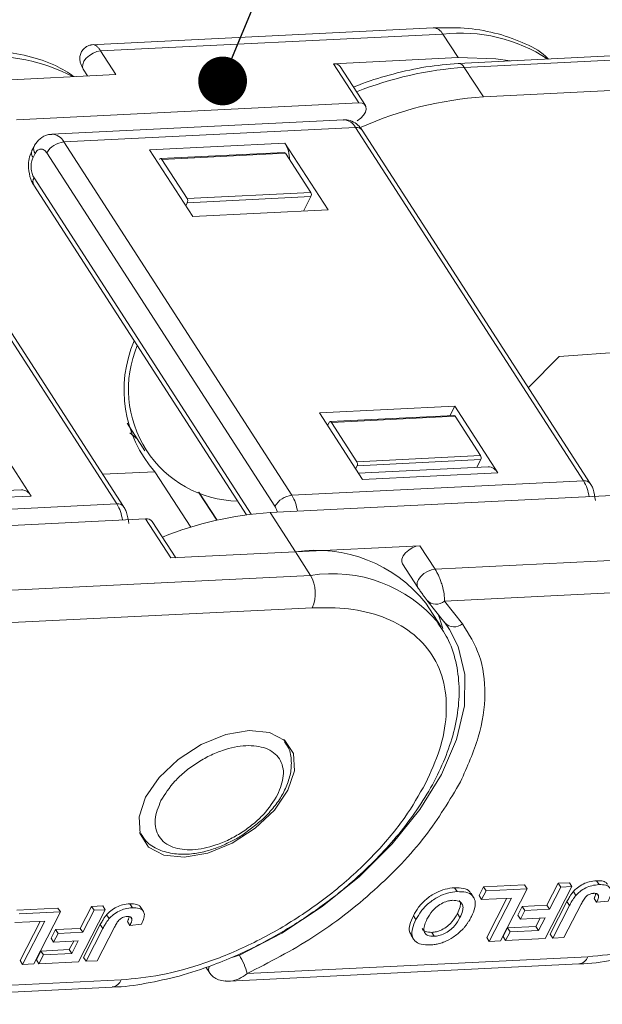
# Model space of a CAD drawing. Header units: millimetres. Extents: x 3075 to 3577, y -362 to -10.
# Tile 28 of 30: x 3483 to 3501, y -97 to -67. Entities that reach past the tile are written whole.
import ezdxf

# ---------------------------------------------------------------- set-up
doc = ezdxf.new("R2010")
doc.units = ezdxf.units.MM
doc.styles.get("Standard").update_dxf_attribs({"font": '仿宋_GB2312.ttf', "width": 0.8})
doc.dimstyles.new('副本 ISO-5', dxfattribs={"dimtxt": 3, "dimasz": 1.5, "dimexe": 1, "dimexo": 0.625, "dimgap": 0.5, "dimtad": 1, "dimtoh": 1, "dimdsep": 46, "dimtxsty": 'Standard', "dimcen": 2.5, "dimadec": 0, "dimazin": 0, "dimtfac": 1, "dimtmove": 0, "dimatfit": 3, "dimfxl": 0, "dimarcsym": 0})

msp = doc.modelspace()

# ---------------------------------------------------------------- linework, layer by layer
at = {"color": 7, "linetype": 'Continuous', "lineweight": 15}
for p, q in [((3496.195, -67.059), (3485.67, -67.58)), ((3485.968, -67.772), (3496.492, -67.251)), ((3496.492, -67.251), (3496.96, -67.975)), ((3486.436, -68.496), (3485.968, -67.772)), ((3504.609, -67.779), (3496.969, -68.157)), ((3493.131, -68.165), (3496.96, -67.975)), ((3497.154, -68.277), (3505.048, -67.886)), ((3485.435, -68.33), (3485.57, -68.539)), ((3493.131, -68.165), (3493.91, -69.372)), ((3494.116, -69.453), (3493.336, -68.246)), ((3497.739, -69.183), (3497.154, -68.277)), ((3486.436, -68.496), (3482.607, -68.686)), ((3504.197, -68.863), (3497.739, -69.183)), ((3493.91, -69.372), (3483.386, -69.893)), ((3493.436, -69.885), (3484.466, -70.329)), ((3484.837, -70.569), (3493.807, -70.125)), ((3493.807, -70.125), (3500.821, -80.991)), ((3501.027, -81.072), (3494.013, -70.206)), ((3479.455, -70.836), (3486.469, -81.702)), ((3483.923, -70.706), (3483.857, -70.833)), ((3491.851, -81.435), (3484.837, -70.569)), ((3491.637, -70.606), (3487.475, -70.812)), ((3488.8, -72.865), (3487.475, -70.812)), ((3492.962, -72.659), (3491.637, -70.606)), ((3486.674, -81.783), (3479.661, -70.917)), ((3483.89, -71.052), (3483.956, -70.924)), ((3484.314, -70.906), (3491.328, -81.773)), ((3487.775, -71.113), (3487.777, -71.109)), ((3491.615, -70.893), (3487.812, -71.081)), ((3491.653, -70.917), (3487.849, -71.105)), ((3487.849, -71.105), (3488.629, -72.312)), ((3491.653, -70.917), (3492.432, -72.124)), ((3490.596, -82.016), (3483.921, -71.674)), ((3483.91, -71.894), (3490.454, -82.034)), ((3488.629, -72.312), (3492.432, -72.124)), ((3488.635, -72.437), (3492.438, -72.248)), ((3492.208, -72.696), (3492.438, -72.248)), ((3488.635, -72.437), (3488.585, -72.533)), ((3492.962, -72.659), (3488.8, -72.865)), ((3507.944, -76.615), (3500.071, -77.167)), ((3500.071, -77.167), (3499.123, -78.123)), ((3492.696, -78.901), (3496.858, -78.695)), ((3496.708, -78.988), (3496.858, -78.695)), ((3496.858, -78.695), (3498.183, -80.748)), ((3492.696, -78.901), (3494.021, -80.954)), ((3496.837, -78.982), (3493.033, -79.17)), ((3496.874, -79.006), (3493.07, -79.194)), ((3496.874, -79.006), (3497.653, -80.213)), ((3486.785, -79.221), (3487.332, -80.069)), ((3492.949, -79.294), (3492.999, -79.198)), ((3493.07, -79.194), (3493.85, -80.402)), ((3482.506, -79.406), (3483.831, -81.458)), ((3487.099, -79.709), (3486.869, -79.512)), ((3493.85, -80.402), (3497.653, -80.213)), ((3493.856, -80.526), (3493.807, -80.622)), ((3493.856, -80.526), (3497.659, -80.338)), ((3497.538, -80.573), (3497.659, -80.338)), ((3486.034, -80.791), (3487.639, -80.711)), ((3487.639, -80.711), (3488.739, -82.415)), ((3497.886, -80.556), (3493.892, -80.754)), ((3494.021, -80.954), (3498.183, -80.748)), ((3500.821, -80.991), (3491.851, -81.435)), ((3483.534, -81.267), (3479.539, -81.465)), ((3488.98, -81.335), (3489.539, -82.201)), ((3489.548, -82.199), (3488.994, -81.34)), ((3491.179, -81.967), (3501.703, -81.446)), ((3486.469, -81.702), (3477.498, -82.146)), ((3479.669, -81.665), (3483.831, -81.458)), ((3491.958, -83.174), (3491.179, -81.967)), ((3476.827, -82.677), (3487.35, -82.156)), ((3487.35, -82.156), (3488.13, -83.364)), ((3488.278, -83.356), (3487.556, -82.237)), ((3491.958, -83.174), (3488.13, -83.364)), ((3491.958, -83.174), (3495.787, -82.985)), ((3491.958, -83.174), (3492.426, -83.899)), ((3496.255, -83.709), (3495.787, -82.985)), ((3506.778, -83.188), (3496.255, -83.709)), ((3495.254, -83.543), (3495.721, -84.267)), ((3492.426, -83.899), (3481.903, -84.42)), ((3495.729, -84.279), (3495.721, -84.267)), ((3506.828, -84.182), (3496.545, -84.691)), ((3496.437, -85.479), (3495.969, -84.754)), ((3496.004, -84.662), (3495.988, -84.64)), ((3496.004, -84.662), (3496.556, -85.361)), ((3496.545, -84.691), (3497.096, -85.391)), ((3492.475, -84.893), (3482.192, -85.402)), ((3496.366, -85.374), (3496.437, -85.479)), ((3496.54, -85.339), (3496.701, -85.565)), ((3491.598, -88.942), (3491.639, -89)), ((3491.641, -89.002), (3491.606, -88.948)), ((3490.35, -91.871), (3490.781, -91.534)), ((3487.197, -91.853), (3487.167, -91.802)), ((3487.17, -91.812), (3487.204, -91.865)), ((3496.933, -93.624), (3496.855, -93.504)), ((3497.606, -93.746), (3497.743, -93.48)), ((3497.743, -93.48), (3499.008, -93.417)), ((3497.821, -93.6), (3497.743, -93.48)), ((3497.821, -93.6), (3499.086, -93.538)), ((3499.086, -93.538), (3498.266, -95.136)), ((3499.008, -93.417), (3499.086, -93.538)), ((3500.464, -93.469), (3499.644, -95.068)), ((3499.694, -94.042), (3500.041, -93.366)), ((3499.772, -94.163), (3500.119, -93.487)), ((3500.041, -93.366), (3500.386, -93.349)), ((3500.119, -93.487), (3500.041, -93.366)), ((3500.119, -93.487), (3500.464, -93.469)), ((3500.386, -93.349), (3500.464, -93.469)), ((3501.221, -93.287), (3501.299, -93.408)), ((3497.439, -93.8), (3497.361, -93.679)), ((3497.606, -93.746), (3497.684, -93.867)), ((3497.684, -93.867), (3497.821, -93.6)), ((3498.604, -93.821), (3497.684, -93.867)), ((3497.843, -95.032), (3498.461, -93.828)), ((3497.921, -95.153), (3498.604, -93.821)), ((3500.507, -93.622), (3500.585, -93.743)), ((3501.146, -93.83), (3501.224, -93.951)), ((3501.247, -93.704), (3501.28, -93.755)), ((3483.39, -94.19), (3484.656, -94.128)), ((3484.656, -94.128), (3484.733, -94.248)), ((3485.342, -94.753), (3485.689, -94.076)), ((3485.689, -94.076), (3486.034, -94.059)), ((3485.767, -94.197), (3485.689, -94.076)), ((3486.034, -94.059), (3486.112, -94.18)), ((3486.869, -93.998), (3486.947, -94.119)), ((3487.285, -94.231), (3487.207, -94.11)), ((3498.799, -94.346), (3498.935, -94.08)), ((3498.935, -94.08), (3499.694, -94.042)), ((3498.935, -94.08), (3499.013, -94.2)), ((3499.013, -94.2), (3499.772, -94.163)), ((3499.694, -94.042), (3499.772, -94.163)), ((3499.795, -94.936), (3500.312, -93.928)), ((3499.873, -95.056), (3500.39, -94.049)), ((3500.748, -94.005), (3500.218, -95.039)), ((3500.312, -93.928), (3500.39, -94.049)), ((3501.224, -93.951), (3501.58, -93.914)), ((3483.468, -94.311), (3484.733, -94.248)), ((3484.733, -94.248), (3483.913, -95.847)), ((3486.112, -94.18), (3485.292, -95.778)), ((3485.42, -94.873), (3485.767, -94.197)), ((3485.767, -94.197), (3486.112, -94.18)), ((3486.154, -94.333), (3486.232, -94.454)), ((3486.894, -94.414), (3486.927, -94.465)), ((3495.587, -94.363), (3495.665, -94.484)), ((3497.021, -94.42), (3496.943, -94.299)), ((3498.799, -94.346), (3498.877, -94.467)), ((3498.877, -94.467), (3499.013, -94.2)), ((3499.636, -94.429), (3498.877, -94.467)), ((3499.358, -94.698), (3499.492, -94.436)), ((3499.436, -94.818), (3499.636, -94.429)), ((3484.252, -94.532), (3483.332, -94.577)), ((3483.49, -95.743), (3484.108, -94.539)), ((3483.568, -95.864), (3484.252, -94.532)), ((3484.583, -94.79), (3485.342, -94.753)), ((3485.342, -94.753), (3485.42, -94.873)), ((3485.442, -95.646), (3485.959, -94.639)), ((3485.52, -95.767), (3486.037, -94.76)), ((3486.396, -94.716), (3485.865, -95.75)), ((3485.959, -94.639), (3486.037, -94.76)), ((3486.794, -94.541), (3486.872, -94.662)), ((3486.872, -94.662), (3487.228, -94.624)), ((3498.347, -95.007), (3498.484, -94.741)), ((3498.484, -94.741), (3499.358, -94.698)), ((3498.484, -94.741), (3498.562, -94.862)), ((3499.358, -94.698), (3499.436, -94.818)), ((3484.446, -95.057), (3484.583, -94.79)), ((3484.446, -95.057), (3484.524, -95.177)), ((3484.524, -95.177), (3484.661, -94.911)), ((3484.583, -94.79), (3484.661, -94.911)), ((3484.661, -94.911), (3485.42, -94.873)), ((3495.517, -94.967), (3495.595, -95.088)), ((3496.23, -94.997), (3496.152, -94.876)), ((3497.843, -95.032), (3497.921, -95.153)), ((3498.347, -95.007), (3498.425, -95.128)), ((3498.425, -95.128), (3498.562, -94.862)), ((3499.644, -95.068), (3498.425, -95.128)), ((3498.562, -94.862), (3499.436, -94.818)), ((3499.795, -94.936), (3499.873, -95.056)), ((3500.218, -95.039), (3499.873, -95.056)), ((3485.283, -95.14), (3484.524, -95.177)), ((3485.006, -95.408), (3485.14, -95.147)), ((3485.083, -95.529), (3485.283, -95.14)), ((3498.266, -95.136), (3497.921, -95.153)), ((3483.995, -95.718), (3484.132, -95.452)), ((3484.073, -95.839), (3484.209, -95.572)), ((3484.132, -95.452), (3485.006, -95.408)), ((3484.132, -95.452), (3484.209, -95.572)), ((3484.209, -95.572), (3485.083, -95.529)), ((3485.006, -95.408), (3485.083, -95.529)), ((3485.442, -95.646), (3485.52, -95.767)), ((3490.235, -95.578), (3489.999, -95.646)), ((3500.956, -95.626), (3490.475, -96.145)), ((3483.49, -95.743), (3483.568, -95.864)), ((3483.913, -95.847), (3483.568, -95.864)), ((3483.995, -95.718), (3484.073, -95.839)), ((3485.292, -95.778), (3484.073, -95.839)), ((3485.865, -95.75), (3485.52, -95.767)), ((3489.209, -95.95), (3489.313, -96.111)), ((3489.934, -96.378), (3500.679, -95.846)), ((3489.317, -96.117), (3489.313, -96.111)), ((3475.582, -97.089), (3486.327, -96.557)), ((3486.604, -96.337), (3476.122, -96.855))]:
    msp.add_line(p, q, dxfattribs=at)
at = {"color": 7, "linetype": 'Continuous', "lineweight": 15, "flags": 128}
for points in [[(3485.968, -67.772), (3485.855, -67.792), (3485.736, -67.838), (3485.624, -67.908), (3485.528, -67.994), (3485.457, -68.089), (3485.417, -68.184), (3485.412, -68.271), (3485.435, -68.33)], [(3496.96, -67.975), (3498.126, -68.01), (3498.566, -68.078)], [(3493.863, -69.918), (3493.97, -69.841), (3494.056, -69.75), (3494.115, -69.654), (3494.14, -69.561), (3494.129, -69.48), (3494.085, -69.419), (3494.009, -69.381), (3493.91, -69.372)], [(3495.787, -82.985), (3495.673, -83.004), (3495.555, -83.051), (3495.443, -83.12), (3495.347, -83.207), (3495.276, -83.302), (3495.236, -83.397), (3495.231, -83.483), (3495.254, -83.543)], [(3495.721, -84.267), (3495.699, -84.208), (3495.704, -84.121), (3495.743, -84.026), (3495.814, -83.931), (3495.91, -83.845), (3496.023, -83.775), (3496.141, -83.729), (3496.255, -83.709)], [(3496.352, -85.103), (3496.393, -85.203), (3496.498, -85.53)], [(3496.701, -85.565), (3496.967, -86.083), (3497.175, -86.95), (3497.158, -87.913), (3496.915, -88.945), (3496.455, -90.017), (3495.79, -91.097), (3494.939, -92.155), (3493.928, -93.159), (3492.784, -94.082), (3491.541, -94.896), (3490.235, -95.578)], [(3487.351, -90.723), (3487.767, -90.115), (3488.357, -89.556), (3489.062, -89.101), (3489.815, -88.794), (3490.54, -88.665), (3491.167, -88.727), (3491.635, -88.974), (3491.898, -89.381), (3491.93, -89.909), (3491.728, -90.506), (3491.312, -91.114), (3490.722, -91.673), (3490.017, -92.129), (3489.264, -92.436), (3488.539, -92.565), (3487.912, -92.503), (3487.444, -92.256), (3487.181, -91.849), (3487.149, -91.32), (3487.351, -90.723)]]:
    msp.add_lwpolyline(points, dxfattribs=at)
at = {"color": 7, "linetype": 'Continuous', "lineweight": 15}
for centre, radius, start, end in [((3496.177, -67.413), 0.354, 27.2197, 87.1444), ((3497.031, -72.15), 4.929, 56.9038, 96.2838), ((3482.612, -73.268), 5.328, 62.0485, 95.0814), ((3493.166, -68.377), 0.215, 37.615, 99.37), ((3497.872, -79.11), 10.857, 93.7899, 111.7901), ((3496.964, -68.368), 0.211, 25.5746, 88.8861), ((3498.487, -80.217), 11.059, 93.8796, 114.0242), ((3493.414, -70.327), 0.443, 27.2197, 87.1444), ((3493.84, -70.344), 0.221, 38.5302, 98.4549), ((3484.45, -70.762), 0.433, 26.5027, 88.2539), ((3484.064, -70.914), 0.222, 158.8334, 218.4363), ((3484.129, -70.786), 0.222, 158.8334, 218.4363), ((3484.901, -71.242), 0.676, 95.4428, 150.2318), ((3490.75, -71.133), 1.032, 0.8963, 30.6808), ((3487.814, -71.121), 0.0384, 23.634, 162.0513), ((3491.613, -70.937), 0.0443, 27.2191, 87.1512), ((3484.095, -71.793), 0.211, 145.5815, 208.7809), ((3488.512, -72.381), 0.135, 335.4428, 30.2318), ((3492.315, -72.192), 0.135, 335.4428, 30.2318), ((3490.48, -78.2), 3.792, 156.4838, 221.4763), ((3490.261, -78.178), 3.438, 156.9563, 268.7237), ((3496.834, -79.026), 0.0443, 27.2191, 87.1512), ((3493.035, -79.21), 0.0384, 23.634, 162.0513), ((3497.536, -80.281), 0.135, 335.4428, 30.2318), ((3493.733, -80.47), 0.135, 335.4428, 30.2318), ((3497.868, -80.91), 0.354, 27.2197, 87.1444), ((3500.858, -81.199), 0.211, 36.8023, 100.0986), ((3499.767, -81.627), 1.231, 6.7909, 31.0913), ((3483.516, -81.62), 0.354, 27.2197, 87.1444), ((3491.915, -82.108), 0.676, 95.4428, 150.2318), ((3490.797, -82.071), 1.231, 6.7909, 31.0913), ((3486.506, -81.909), 0.211, 36.8023, 100.0986), ((3485.415, -82.337), 1.231, 6.7909, 31.0913), ((3491.897, -92.8), 10.857, 93.7904, 111.7896), ((3487.385, -82.369), 0.215, 37.615, 99.37), ((3492.595, -87.437), 4.31, 38.4888, 98.4962), ((3493.102, -88.091), 4.246, 39.7754, 99.1586), ((3491.491, -84.443), 1.082, 335.4428, 30.2318), ((3496.29, -84.388), 0.396, 223.8325, 309.964), ((3496.842, -85.087), 0.396, 223.8325, 309.964), ((3488.721, -96.553), 1.8, 13.0909, 32.7597), ((3500.626, -95.496), 0.355, 278.726, 338.441), ((3489.499, -96.013), 0.21, 152.7566, 207.9799), ((3486.274, -96.206), 0.355, 278.726, 338.441)]:
    msp.add_arc(centre, radius, start, end, dxfattribs=at)
for points, knots in [([(3499.747, -68.02), (3499.719, -67.992), (3499.496, -67.772), (3498.937, -67.493), (3498.102, -67.196), (3497.18, -67.046), (3496.518, -67.056), (3496.194, -67.061)], [0, 0, 0, 0, 0.034629, 0.277966, 0.522898, 0.766538, 1, 1, 1, 1]), ([(3485.157, -68.56), (3484.97, -68.439), (3484.544, -68.166), (3483.744, -67.912), (3482.829, -67.755), (3482.166, -67.766), (3481.842, -67.772)], [0, 0, 0, 0, 0.21061, 0.478391, 0.74476, 1, 1, 1, 1]), ([(3485.742, -67.577), (3485.694, -67.584), (3485.597, -67.598), (3485.47, -67.678), (3485.379, -67.788), (3485.333, -67.908), (3485.326, -68.028), (3485.347, -68.141), (3485.385, -68.245), (3485.419, -68.303), (3485.435, -68.33)], [0, 0, 0, 0, 0.136548, 0.281211, 0.420824, 0.554321, 0.682356, 0.802092, 0.909048, 1, 1, 1, 1]), ([(3485.742, -67.577), (3485.758, -67.579), (3485.792, -67.582), (3485.85, -67.624), (3485.909, -67.685), (3485.949, -67.743), (3485.968, -67.772)], [0, 0, 0, 0, 0.264939, 0.519106, 0.763669, 1, 1, 1, 1]), ([(3496.968, -68.158), (3496.64, -68.185), (3495.99, -68.238), (3494.994, -68.463), (3494.245, -68.683), (3493.838, -68.848), (3493.748, -68.884)], [0, 0, 0, 0, 0.318423, 0.630093, 0.91797, 1, 1, 1, 1]), ([(3494.009, -70.21), (3493.982, -70.168), (3493.914, -70.064), (3493.753, -69.949), (3493.579, -69.878), (3493.472, -69.892), (3493.44, -69.896)], [0, 0, 0, 0, 0.216234, 0.535795, 0.860612, 1, 1, 1, 1]), ([(3484.463, -70.341), (3484.421, -70.341), (3484.291, -70.344), (3484.099, -70.464), (3483.97, -70.601), (3483.93, -70.696), (3483.925, -70.708)], [0, 0, 0, 0, 0.184597, 0.55887, 0.947116, 1, 1, 1, 1]), ([(3483.86, -70.836), (3483.838, -70.882), (3483.784, -70.995), (3483.749, -71.18), (3483.75, -71.313), (3483.75, -71.371)], [0, 0, 0, 0, 0.28937, 0.696734, 1, 1, 1, 1]), ([(3483.956, -70.924), (3483.979, -70.888), (3484.015, -70.832), (3484.077, -70.795), (3484.128, -70.784), (3484.181, -70.79), (3484.246, -70.821), (3484.288, -70.873), (3484.314, -70.906)], [0, 0, 0, 0, 0.239443, 0.369379, 0.5, 0.629936, 0.760557, 1, 1, 1, 1]), ([(3483.921, -71.674), (3483.898, -71.631), (3483.864, -71.566), (3483.839, -71.456), (3483.829, -71.367), (3483.83, -71.277), (3483.844, -71.165), (3483.872, -71.096), (3483.89, -71.052)], [0, 0, 0, 0, 0.239443, 0.369379, 0.5, 0.629936, 0.760557, 1, 1, 1, 1]), ([(3483.75, -71.371), (3483.767, -71.488), (3483.79, -71.652), (3483.861, -71.821), (3483.901, -71.873), (3483.914, -71.89)], [0, 0, 0, 0, 0.631314, 0.874609, 1, 1, 1, 1]), ([(3501.186, -81.596), (3501.169, -81.478), (3501.146, -81.315), (3501.075, -81.146), (3501.036, -81.094), (3501.022, -81.076)], [0, 0, 0, 0, 0.630799, 0.873896, 1, 1, 1, 1]), ([(3486.834, -82.307), (3486.817, -82.189), (3486.794, -82.025), (3486.723, -81.856), (3486.683, -81.804), (3486.67, -81.787)], [0, 0, 0, 0, 0.630799, 0.873896, 1, 1, 1, 1]), ([(3491.328, -81.773), (3491.351, -81.814), (3491.381, -81.869), (3491.396, -81.939), (3491.4, -81.956)], [0, 0, 0, 0, 0.757701, 1, 1, 1, 1]), ([(3496.255, -83.709), (3496.274, -83.741), (3496.314, -83.806), (3496.371, -83.925), (3496.425, -84.057), (3496.486, -84.246), (3496.54, -84.48), (3496.543, -84.622), (3496.545, -84.691)], [0, 0, 0, 0, 0.115349, 0.234722, 0.358791, 0.488149, 0.751597, 1, 1, 1, 1]), ([(3495.729, -84.279), (3495.737, -84.291), (3495.753, -84.315), (3495.784, -84.36), (3495.818, -84.409), (3495.869, -84.481), (3495.931, -84.566), (3495.969, -84.615), (3495.988, -84.64)], [0, 0, 0, 0, 0.09517, 0.195508, 0.310112, 0.437792, 0.718545, 1, 1, 1, 1]), ([(3495.962, -90.297), (3496.12, -89.949), (3496.446, -89.232), (3496.636, -88.183), (3496.57, -87.187), (3496.204, -86.314), (3495.559, -85.62), (3494.679, -85.149), (3493.645, -84.89), (3492.858, -84.892), (3492.475, -84.893)], [0, 0, 0, 0, 0.116516, 0.240011, 0.368641, 0.5, 0.631359, 0.759989, 0.883484, 1, 1, 1, 1]), ([(3492.076, -94.544), (3492.457, -94.283), (3492.993, -93.917), (3493.72, -93.313), (3494.303, -92.777), (3494.932, -92.111), (3495.51, -91.392), (3496.021, -90.627), (3496.442, -89.834), (3496.757, -89.026), (3496.953, -88.216), (3497.018, -87.413), (3496.933, -86.631), (3496.721, -85.928), (3496.457, -85.541), (3496.34, -85.367)], [0, 0, 0, 0, 0.103042, 0.1447648, 0.2135281, 0.2841026, 0.3590103, 0.4363071, 0.5153316, 0.5956625, 0.677097, 0.7596419, 0.8436362, 0.9300421, 1, 1, 1, 1]), ([(3497.096, -85.391), (3497.293, -85.702), (3497.692, -86.331), (3497.839, -87.53), (3497.662, -88.849), (3497.245, -89.782), (3497.039, -90.243)], [0, 0, 0, 0, 0.2472209, 0.5, 0.7527791, 1, 1, 1, 1]), ([(3490.781, -91.534), (3490.837, -91.492), (3490.974, -91.391), (3491.193, -91.154), (3491.448, -90.84), (3491.668, -90.451), (3491.813, -90.04), (3491.851, -89.615), (3491.796, -89.249), (3491.665, -89.074), (3491.62, -89.013)], [0, 0, 0, 0, 0.060149, 0.148189, 0.291639, 0.436317, 0.589216, 0.747499, 0.912914, 1, 1, 1, 1]), ([(3487.823, -90.824), (3487.951, -90.622), (3488.147, -90.31), (3488.562, -89.926), (3488.924, -89.661), (3489.316, -89.439), (3489.833, -89.225), (3490.457, -89.098), (3490.981, -89.169), (3491.3, -89.341), (3491.479, -89.534), (3491.58, -89.777), (3491.612, -90.138), (3491.49, -90.447), (3491.411, -90.647)], [0, 0, 0, 0, 0.119721, 0.184895, 0.25, 0.315174, 0.380279, 0.5, 0.619721, 0.684895, 0.75, 0.815174, 0.880279, 1, 1, 1, 1]), ([(3500.956, -95.626), (3501.357, -95.588), (3502.184, -95.51), (3503.544, -95.132), (3504.966, -94.547), (3506.375, -93.752), (3507.68, -92.796), (3508.798, -91.741), (3509.703, -90.657), (3510.115, -89.936), (3510.314, -89.586)], [0, 0, 0, 0, 0.116516, 0.240011, 0.368641, 0.5, 0.631359, 0.759989, 0.883484, 1, 1, 1, 1]), ([(3486.604, -96.337), (3487.005, -96.299), (3487.831, -96.22), (3489.192, -95.843), (3490.614, -95.258), (3492.022, -94.463), (3493.327, -93.507), (3494.446, -92.452), (3495.35, -91.368), (3495.762, -90.647), (3495.962, -90.297)], [0, 0, 0, 0, 0.116516, 0.240011, 0.368641, 0.5, 0.631359, 0.759989, 0.883484, 1, 1, 1, 1]), ([(3497.039, -90.243), (3496.703, -90.809), (3496.022, -91.959), (3494.432, -93.607), (3492.553, -95.078), (3491.16, -95.793), (3490.475, -96.145)], [0, 0, 0, 0, 0.245823, 0.5, 0.754177, 1, 1, 1, 1]), ([(3491.411, -90.647), (3491.284, -90.849), (3491.088, -91.161), (3490.673, -91.545), (3490.311, -91.81), (3489.919, -92.032), (3489.402, -92.245), (3488.777, -92.373), (3488.254, -92.302), (3487.935, -92.13), (3487.756, -91.936), (3487.654, -91.694), (3487.622, -91.332), (3487.744, -91.024), (3487.823, -90.824)], [0, 0, 0, 0, 0.119721, 0.184895, 0.25, 0.315174, 0.380279, 0.5, 0.619721, 0.684895, 0.75, 0.815174, 0.880279, 1, 1, 1, 1]), ([(3487.214, -91.836), (3487.258, -91.914), (3487.383, -92.131), (3487.749, -92.35), (3488.228, -92.48), (3488.723, -92.48), (3489.18, -92.395), (3489.58, -92.272), (3489.827, -92.153), (3489.949, -92.094)], [0, 0, 0, 0, 0.09968, 0.280235, 0.454892, 0.630162, 0.76665, 0.88494, 1, 1, 1, 1]), ([(3489.949, -92.094), (3489.977, -92.082), (3490.116, -92.021), (3490.246, -91.937), (3490.35, -91.871)], [0, 0, 0, 0, 0.203288, 1, 1, 1, 1]), ([(3495.587, -94.363), (3495.636, -94.277), (3495.734, -94.104), (3495.971, -93.851), (3496.264, -93.655), (3496.575, -93.533), (3496.759, -93.514), (3496.855, -93.504)], [0, 0, 0, 0, 0.204609, 0.411109, 0.621842, 0.801311, 1, 1, 1, 1]), ([(3496.855, -93.504), (3496.948, -93.505), (3497.134, -93.508), (3497.306, -93.583), (3497.343, -93.666), (3497.351, -93.685)], [0, 0, 0, 0, 0.432293, 0.870179, 1, 1, 1, 1]), ([(3500.507, -93.622), (3500.547, -93.582), (3500.635, -93.492), (3500.809, -93.384), (3501.016, -93.307), (3501.147, -93.294), (3501.221, -93.287)], [0, 0, 0, 0, 0.206429, 0.456722, 0.693973, 1, 1, 1, 1]), ([(3500.585, -93.743), (3500.624, -93.702), (3500.712, -93.613), (3500.887, -93.505), (3501.094, -93.427), (3501.225, -93.415), (3501.299, -93.408)], [0, 0, 0, 0, 0.206429, 0.456722, 0.693973, 1, 1, 1, 1]), ([(3501.221, -93.287), (3501.293, -93.289), (3501.415, -93.291), (3501.525, -93.342), (3501.546, -93.39), (3501.552, -93.403)], [0, 0, 0, 0, 0.504908, 0.858157, 1, 1, 1, 1]), ([(3501.299, -93.408), (3501.372, -93.409), (3501.496, -93.41), (3501.619, -93.478), (3501.673, -93.584), (3501.661, -93.736), (3501.608, -93.852), (3501.58, -93.914)], [0, 0, 0, 0, 0.24093, 0.409491, 0.578642, 0.775105, 1, 1, 1, 1]), ([(3495.665, -94.484), (3495.714, -94.398), (3495.812, -94.225), (3496.049, -93.972), (3496.342, -93.776), (3496.653, -93.653), (3496.837, -93.634), (3496.933, -93.624)], [0, 0, 0, 0, 0.204609, 0.411109, 0.621842, 0.801311, 1, 1, 1, 1]), ([(3496.933, -93.624), (3497.027, -93.625), (3497.216, -93.627), (3497.411, -93.732), (3497.498, -93.903), (3497.491, -94.127), (3497.414, -94.297), (3497.371, -94.392)], [0, 0, 0, 0, 0.205416, 0.413489, 0.592452, 0.772931, 1, 1, 1, 1]), ([(3500.312, -93.928), (3500.323, -93.907), (3500.345, -93.864), (3500.378, -93.807), (3500.409, -93.756), (3500.439, -93.711), (3500.47, -93.666), (3500.494, -93.637), (3500.507, -93.622)], [0, 0, 0, 0, 0.20827, 0.416707, 0.561481, 0.706573, 0.852825, 1, 1, 1, 1]), ([(3500.39, -94.049), (3500.401, -94.028), (3500.423, -93.985), (3500.456, -93.927), (3500.487, -93.876), (3500.517, -93.832), (3500.548, -93.787), (3500.572, -93.758), (3500.585, -93.743)], [0, 0, 0, 0, 0.20827, 0.416707, 0.561481, 0.706573, 0.852825, 1, 1, 1, 1]), ([(3500.68, -95.844), (3500.689, -95.844), (3501.02, -95.849), (3501.709, -95.743), (3502.741, -95.525), (3503.698, -95.213), (3504.546, -94.864), (3505.436, -94.437), (3506.045, -94.067), (3506.428, -93.833)], [0, 0, 0, 0, 0.0052362, 0.1861897, 0.3605314, 0.5410876, 0.6730228, 0.7940491, 1, 1, 1, 1]), ([(3500.748, -94.005), (3500.77, -93.965), (3500.813, -93.886), (3500.88, -93.787), (3500.96, -93.724), (3501.031, -93.691), (3501.091, -93.679), (3501.129, -93.676), (3501.14, -93.676)], [0, 0, 0, 0, 0.2722235, 0.5466231, 0.6591264, 0.7710806, 0.9347916, 1, 1, 1, 1]), ([(3501.14, -93.676), (3501.155, -93.675), (3501.184, -93.675), (3501.218, -93.683), (3501.244, -93.695), (3501.262, -93.711), (3501.274, -93.731), (3501.278, -93.747), (3501.28, -93.755)], [0, 0, 0, 0, 0.199415, 0.404779, 0.549305, 0.697938, 0.847272, 1, 1, 1, 1]), ([(3501.146, -93.83), (3501.151, -93.82), (3501.161, -93.798), (3501.175, -93.766), (3501.187, -93.733), (3501.196, -93.704), (3501.199, -93.687), (3501.2, -93.68)], [0, 0, 0, 0, 0.208569, 0.417309, 0.643026, 0.869386, 1, 1, 1, 1]), ([(3501.28, -93.755), (3501.28, -93.767), (3501.281, -93.792), (3501.273, -93.829), (3501.261, -93.862), (3501.251, -93.891), (3501.238, -93.921), (3501.229, -93.941), (3501.224, -93.951)], [0, 0, 0, 0, 0.205288, 0.416473, 0.561717, 0.70725, 0.853541, 1, 1, 1, 1]), ([(3486.154, -94.333), (3486.194, -94.292), (3486.282, -94.202), (3486.456, -94.094), (3486.664, -94.017), (3486.795, -94.005), (3486.869, -93.998)], [0, 0, 0, 0, 0.206429, 0.456722, 0.693973, 1, 1, 1, 1]), ([(3486.232, -94.454), (3486.272, -94.413), (3486.36, -94.323), (3486.534, -94.215), (3486.742, -94.138), (3486.873, -94.126), (3486.947, -94.119)], [0, 0, 0, 0, 0.206429, 0.456722, 0.693973, 1, 1, 1, 1]), ([(3486.869, -93.998), (3486.94, -93.999), (3487.062, -94.002), (3487.173, -94.052), (3487.194, -94.1), (3487.2, -94.114)], [0, 0, 0, 0, 0.504908, 0.858157, 1, 1, 1, 1]), ([(3486.947, -94.119), (3487.02, -94.12), (3487.143, -94.121), (3487.266, -94.189), (3487.321, -94.295), (3487.309, -94.446), (3487.256, -94.562), (3487.228, -94.624)], [0, 0, 0, 0, 0.24093, 0.409491, 0.578642, 0.775105, 1, 1, 1, 1]), ([(3496.006, -94.474), (3496.056, -94.387), (3496.135, -94.25), (3496.315, -94.074), (3496.49, -93.966), (3496.659, -93.904), (3496.755, -93.895), (3496.797, -93.891)], [0, 0, 0, 0, 0.319264, 0.504624, 0.690858, 0.864593, 1, 1, 1, 1]), ([(3496.797, -93.891), (3496.86, -93.893), (3496.972, -93.897), (3497.075, -93.974), (3497.121, -94.079), (3497.107, -94.232), (3497.053, -94.35), (3497.021, -94.42)], [0, 0, 0, 0, 0.213943, 0.387352, 0.56015, 0.741367, 1, 1, 1, 1]), ([(3497.005, -93.896), (3497.016, -93.917), (3497.046, -93.972), (3497.027, -94.113), (3496.974, -94.23), (3496.943, -94.299)], [0, 0, 0, 0, 0.199624, 0.5293772, 1, 1, 1, 1]), ([(3485.959, -94.639), (3485.971, -94.617), (3485.993, -94.575), (3486.025, -94.517), (3486.057, -94.466), (3486.086, -94.422), (3486.118, -94.377), (3486.142, -94.348), (3486.154, -94.333)], [0, 0, 0, 0, 0.20827, 0.416707, 0.561481, 0.706573, 0.852825, 1, 1, 1, 1]), ([(3486.037, -94.76), (3486.048, -94.738), (3486.071, -94.696), (3486.103, -94.638), (3486.134, -94.587), (3486.164, -94.542), (3486.195, -94.498), (3486.22, -94.468), (3486.232, -94.454)], [0, 0, 0, 0, 0.20827, 0.416707, 0.561481, 0.706573, 0.852825, 1, 1, 1, 1]), ([(3486.396, -94.716), (3486.417, -94.676), (3486.46, -94.597), (3486.527, -94.497), (3486.607, -94.435), (3486.678, -94.402), (3486.739, -94.39), (3486.777, -94.387), (3486.788, -94.386)], [0, 0, 0, 0, 0.2722235, 0.5466231, 0.6591264, 0.7710806, 0.9347916, 1, 1, 1, 1]), ([(3486.788, -94.386), (3486.802, -94.386), (3486.831, -94.385), (3486.865, -94.393), (3486.891, -94.406), (3486.909, -94.421), (3486.921, -94.442), (3486.925, -94.457), (3486.927, -94.465)], [0, 0, 0, 0, 0.199415, 0.404779, 0.549305, 0.697938, 0.847272, 1, 1, 1, 1]), ([(3486.794, -94.541), (3486.799, -94.53), (3486.809, -94.509), (3486.822, -94.477), (3486.834, -94.443), (3486.844, -94.414), (3486.846, -94.397), (3486.847, -94.391)], [0, 0, 0, 0, 0.208569, 0.417309, 0.643026, 0.869386, 1, 1, 1, 1]), ([(3486.927, -94.465), (3486.928, -94.477), (3486.929, -94.502), (3486.92, -94.539), (3486.909, -94.573), (3486.898, -94.602), (3486.886, -94.632), (3486.877, -94.652), (3486.872, -94.662)], [0, 0, 0, 0, 0.205288, 0.416473, 0.561717, 0.70725, 0.853541, 1, 1, 1, 1]), ([(3495.527, -94.961), (3495.505, -94.926), (3495.45, -94.839), (3495.469, -94.628), (3495.545, -94.458), (3495.587, -94.363)], [0, 0, 0, 0, 0.233431, 0.573229, 1, 1, 1, 1]), ([(3496.943, -94.299), (3496.893, -94.386), (3496.816, -94.522), (3496.638, -94.695), (3496.469, -94.8), (3496.298, -94.862), (3496.199, -94.872), (3496.152, -94.876)], [0, 0, 0, 0, 0.319417, 0.499226, 0.680002, 0.847806, 1, 1, 1, 1]), ([(3497.021, -94.42), (3496.971, -94.507), (3496.894, -94.643), (3496.716, -94.815), (3496.547, -94.92), (3496.376, -94.983), (3496.277, -94.993), (3496.23, -94.997)], [0, 0, 0, 0, 0.319417, 0.499226, 0.680002, 0.847806, 1, 1, 1, 1]), ([(3497.371, -94.392), (3497.36, -94.413), (3497.338, -94.456), (3497.299, -94.523), (3497.255, -94.591), (3497.204, -94.662), (3497.148, -94.733), (3497.104, -94.779), (3497.083, -94.802)], [0, 0, 0, 0, 0.15395, 0.308181, 0.478699, 0.649961, 0.824203, 1, 1, 1, 1]), ([(3486.327, -96.555), (3486.337, -96.555), (3486.667, -96.559), (3487.357, -96.454), (3488.388, -96.236), (3489.346, -95.924), (3490.194, -95.574), (3491.084, -95.148), (3491.692, -94.777), (3492.076, -94.544)], [0, 0, 0, 0, 0.0052362, 0.1861897, 0.3605314, 0.5410876, 0.6730228, 0.7940491, 1, 1, 1, 1]), ([(3496.097, -95.263), (3496.003, -95.262), (3495.814, -95.261), (3495.621, -95.152), (3495.534, -94.979), (3495.544, -94.751), (3495.622, -94.579), (3495.665, -94.484)], [0, 0, 0, 0, 0.203933, 0.41017, 0.593215, 0.773531, 1, 1, 1, 1]), ([(3496.152, -94.876), (3496.083, -94.873), (3495.966, -94.868), (3495.877, -94.81), (3495.864, -94.767), (3495.861, -94.759)], [0, 0, 0, 0, 0.540739, 0.914295, 1, 1, 1, 1]), ([(3496.23, -94.997), (3496.159, -94.995), (3496.04, -94.991), (3495.939, -94.909), (3495.898, -94.793), (3495.928, -94.64), (3495.981, -94.527), (3496.006, -94.474)], [0, 0, 0, 0, 0.241919, 0.409044, 0.576174, 0.800887, 1, 1, 1, 1]), ([(3497.083, -94.802), (3497.041, -94.842), (3496.959, -94.92), (3496.78, -95.052), (3496.623, -95.138), (3496.519, -95.178), (3496.507, -95.182)], [0, 0, 0, 0, 0.2509005, 0.5021621, 0.9465313, 1, 1, 1, 1]), ([(3496.507, -95.182), (3496.481, -95.191), (3496.428, -95.209), (3496.354, -95.228), (3496.286, -95.242), (3496.222, -95.252), (3496.159, -95.26), (3496.118, -95.262), (3496.097, -95.263)], [0, 0, 0, 0, 0.185429, 0.37219, 0.527708, 0.683877, 0.841678, 1, 1, 1, 1]), ([(3489.317, -96.117), (3489.346, -96.155), (3489.4, -96.224), (3489.527, -96.309), (3489.705, -96.376), (3489.853, -96.377), (3489.938, -96.378)], [0, 0, 0, 0, 0.206269, 0.38248, 0.648247, 1, 1, 1, 1]), ([(3490.475, -96.145), (3490.395, -96.204), (3490.235, -96.323), (3490.054, -96.358), (3489.963, -96.376)], [0, 0, 0, 0, 0.497831, 1, 1, 1, 1]), ([(3489.963, -96.376), (3489.916, -96.38), (3489.859, -96.384), (3489.807, -96.37), (3489.798, -96.367)], [0, 0, 0, 0, 0.830776, 1, 1, 1, 1])]:
    msp.add_open_spline(points, degree=3, knots=knots, dxfattribs=at)

# ---------------------------------------------------------------- leaders
at = {"color": 5, "lineweight": 9}
msp.add_leader([(3489.72, -68.694), (3496.953, -51.216), (3498.453, -51.216)], dimstyle='副本 ISO-5', override={"dimgap": 0.5, "dimtad": 0, "dimldrblk": 'Dot'}, dxfattribs=at)

doc.saveas('drawing.dxf')
